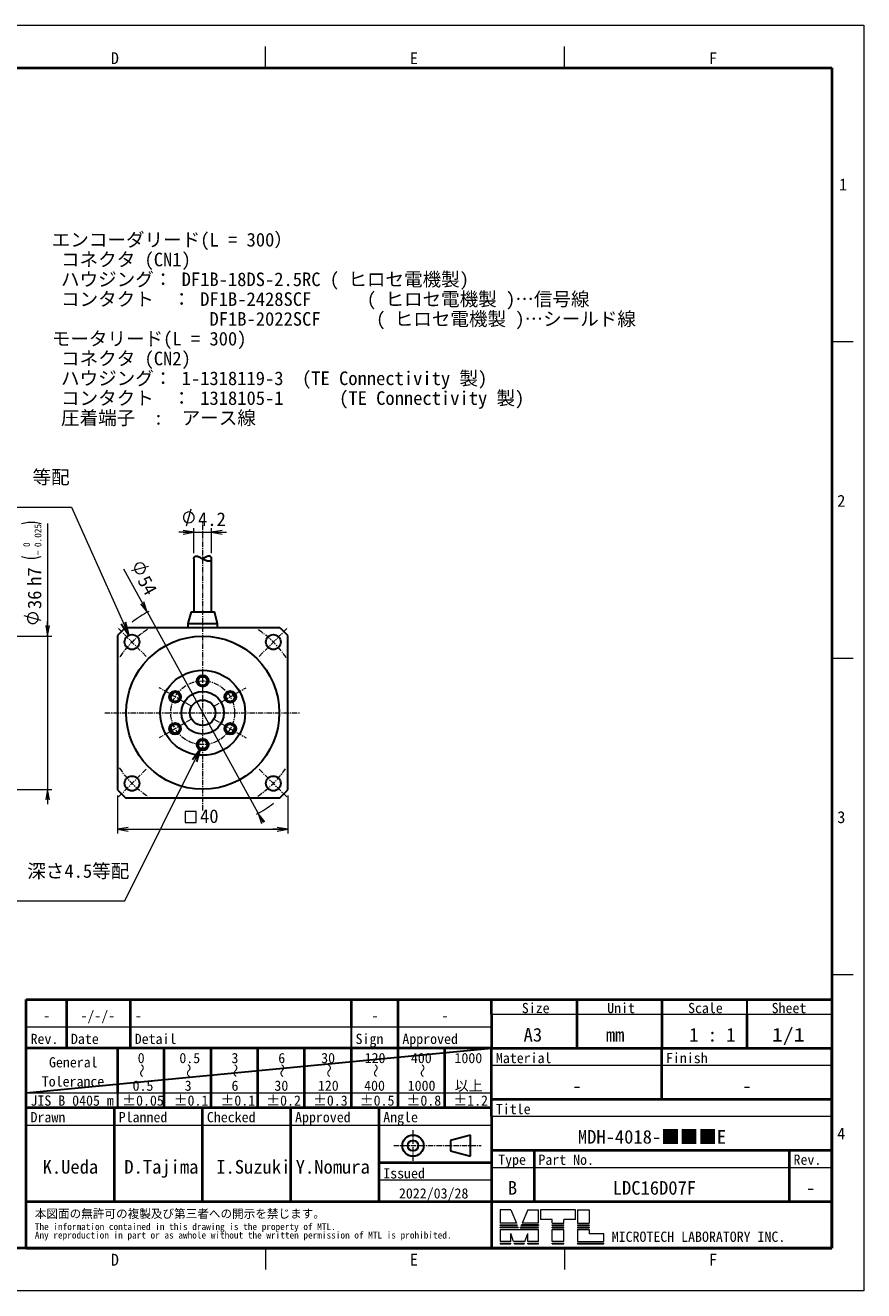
# Model space of a CAD drawing. Header units: millimetres. Extents: x 0 to 422, y 0 to 298.
# Tile 46 of 46: x 225 to 422, y 0 to 298. Entities that reach past the tile are written whole.
import ezdxf

# ---------------------------------------------------------------- set-up
doc = ezdxf.new("R2010")
doc.units = ezdxf.units.MM
doc.linetypes.add('CENTER', pattern=[2, 1.25, -0.25, 0.25, -0.25])
doc.linetypes.add('DOT', pattern=[0.5, 0.25, -0.25])
doc.styles.add('ｍｓ ｐゴシック', font='msgothic.ttc')
doc.dimstyles.get("Standard").update_dxf_attribs({"dimtxt": 0.18, "dimasz": 0.18, "dimexe": 0.18, "dimexo": 0.0625, "dimgap": 0.09, "dimtad": 0, "dimtih": 1, "dimtoh": 1, "dimdec": 4, "dimzin": 0, "dimdsep": 46, "dimcen": 0.09, "dimadec": 0, "dimazin": 0, "dimtfac": 1, "dimtdec": 4, "dimtofl": 0, "dimtmove": 0, "dimatfit": 3, "dimfxl": 1, "dimtolj": 1, "dimtzin": 0, "dimarcsym": 0})

# ---------------------------------------------------------------- blocks, each defined once
blk = doc.blocks.new('*D9')
at = {"color": 7, "linetype": 'Continuous', "lineweight": 9, "transparency": 16777216}
for p, q in [((230.08, 180.34), (230.08, 115.37)), ((228.58, 157.59), (224.58, 158.66)), ((230.08, 153.87), (230.08, 157.37)), ((202.88, 153.87), (231.08, 153.87)), ((202.88, 117.87), (231.08, 117.87)), ((230.08, 117.87), (230.08, 114.37))]:
    blk.add_line(p, q, dxfattribs=at)
for points in [[(228.58, 180.26), (227.04, 180.58), (225.46, 180.58), (223.92, 180.26)], [(223.92, 172.59), (225.46, 172.26), (227.04, 172.26), (228.58, 172.59)]]:
    blk.add_lwpolyline(points, dxfattribs=at)
blk.add_lwpolyline([(226.58, 159.4), (226.25, 159.36), (225.94, 159.23), (225.68, 159.03), (225.47, 158.76), (225.35, 158.45), (225.3, 158.12), (225.35, 157.79), (225.47, 157.49), (225.68, 157.22), (225.94, 157.02), (226.25, 156.89), (226.58, 156.85), (226.91, 156.89), (227.21, 157.02), (227.48, 157.22), (227.68, 157.49), (227.81, 157.79), (227.85, 158.12), (227.81, 158.45), (227.68, 158.76), (227.48, 159.03), (227.21, 159.23), (226.91, 159.36)], close=True, dxfattribs=at)
at = {"color": 7, "linetype": 'Continuous', "lineweight": 20, "transparency": 16777216}
for points in [[(229.64, 156.37, 0), (230.08, 153.87, 0), (230.52, 156.37, 0)], [(230.52, 115.37, 0), (230.08, 117.87, 0), (229.64, 115.37, 0)]]:
    blk.add_polyline3d(points, dxfattribs=at)
at = {"color": 7, "linetype": 'Continuous', "lineweight": 9, "transparency": 16777216, "style": 'ｍｓ ｐゴシック'}
for s, height, width, p in [('0.025', 1.602, 0.999502, (228.58, 174.83)), ('0', 1.6, 0.99968, (225.92, 174.85)), ('−', 1.6, 1.000906, (228.58, 172.89)), ('h7', 3.202, 0.999712, (228.58, 165.72)), ('36', 3.201, 1.000554, (228.58, 160.25))]:
    blk.add_text(s, height=height, rotation=90, dxfattribs=dict(at, width=width)).set_placement(p)
blk = doc.blocks.new('*D19')
at = {"color": 7, "linetype": 'Continuous', "lineweight": 9, "transparency": 16777216}
for p, q in [((247.89, 169.68), (280.79, 110.04)), ((249.79, 169.34), (253.81, 170.33))]:
    blk.add_line(p, q, dxfattribs=at)
blk.add_lwpolyline([(252.42, 168.72), (252.69, 168.92), (252.89, 169.18), (253.03, 169.48), (253.08, 169.81), (253.04, 170.14), (252.92, 170.45), (252.72, 170.72), (252.46, 170.93), (252.16, 171.06), (251.83, 171.11), (251.5, 171.07), (251.19, 170.95), (250.92, 170.75), (250.71, 170.49), (250.58, 170.19), (250.53, 169.86), (250.56, 169.53), (250.69, 169.22), (250.88, 168.95), (251.14, 168.74), (251.45, 168.61), (251.78, 168.56), (252.11, 168.6)], close=True, dxfattribs=at)
at = {"color": 7, "linetype": 'Continuous', "lineweight": 20, "transparency": 16777216}
for points in [[(251.91, 161.49, 0), (253.5, 159.51, 0), (252.68, 161.92, 0)], [(281.18, 110.26, 0), (279.59, 112.23, 0), (280.41, 109.83, 0)]]:
    blk.add_polyline3d(points, dxfattribs=at)
at = {"color": 7, "linetype": 'Continuous', "lineweight": 9, "transparency": 16777216, "style": 'ｍｓ ｐゴシック', "width": 0.99985}
blk.add_text('54', height=3.201, rotation=298.8866, dxfattribs=at).set_placement((251.1, 166.96))
blk = doc.blocks.new('*D20')
at = {"color": 7, "linetype": 'Continuous', "lineweight": 9, "transparency": 16777216}
for p, q in [((246.54, 116.43), (246.54, 107.47)), ((286.54, 116.43), (286.54, 107.47)), ((246.54, 108.47), (250.04, 108.47)), ((246.54, 108.47), (286.54, 108.47)), ((286.54, 108.47), (283.04, 108.47))]:
    blk.add_line(p, q, dxfattribs=at)
at = {"color": 7, "linetype": 'Continuous', "lineweight": 20, "transparency": 16777216}
blk.add_lwpolyline([(262.44, 110.1), (264.99, 110.1), (264.99, 112.65), (262.44, 112.65)], close=True, dxfattribs=at)
for points in [[(249.04, 108.91, 0), (246.54, 108.47, 0), (249.04, 108.03, 0)], [(284.04, 108.03, 0), (286.54, 108.47, 0), (284.04, 108.91, 0)]]:
    blk.add_polyline3d(points, dxfattribs=at)
at = {"color": 7, "linetype": 'Continuous', "lineweight": 9, "transparency": 16777216, "style": 'ｍｓ ｐゴシック', "width": 0.999882}
blk.add_text('40', height=3.201, dxfattribs=at).set_placement((265.92, 109.97))
blk = doc.blocks.new('*D21')
at = {"color": 7, "linetype": 'Continuous', "lineweight": 9, "transparency": 16777216}
for p, q in [((262.74, 179.8), (263.81, 183.8)), ((264.44, 173.36), (264.44, 179.3)), ((268.64, 173.36), (268.64, 179.3)), ((264.44, 178.3), (260.94, 178.3)), ((261.94, 178.3), (271.14, 178.3)), ((268.64, 178.3), (272.14, 178.3))]:
    blk.add_line(p, q, dxfattribs=at)
blk.add_lwpolyline([(264.55, 181.8), (264.51, 182.13), (264.38, 182.44), (264.18, 182.7), (263.91, 182.91), (263.61, 183.03), (263.28, 183.08), (262.95, 183.03), (262.64, 182.91), (262.37, 182.7), (262.17, 182.44), (262.04, 182.13), (262, 181.8), (262.04, 181.47), (262.17, 181.16), (262.37, 180.9), (262.64, 180.7), (262.95, 180.57), (263.28, 180.53), (263.61, 180.57), (263.91, 180.7), (264.18, 180.9), (264.38, 181.16), (264.51, 181.47)], close=True, dxfattribs=at)
at = {"color": 7, "linetype": 'Continuous', "lineweight": 20, "transparency": 16777216}
for points in [[(261.94, 177.86, 0), (264.44, 178.3, 0), (261.94, 178.74, 0)], [(271.14, 178.74, 0), (268.64, 178.3, 0), (271.14, 177.86, 0)]]:
    blk.add_polyline3d(points, dxfattribs=at)
at = {"color": 7, "linetype": 'Continuous', "lineweight": 9, "transparency": 16777216, "style": 'ｍｓ ｐゴシック', "width": 1.000662}
blk.add_text('4.2', height=3.2, dxfattribs=at).set_placement((265.45, 179.8))

msp = doc.modelspace()

# ---------------------------------------------------------------- linework, layer by layer
at = {"color": 5, "linetype": 'Continuous', "lineweight": 9, "true_color": 0x0000ff}
for p, q in [((0, 297.5), (422, 297.5)), ((422, 297.5), (422, 0)), ((422, 0), (0, 0))]:
    msp.add_line(p, q, dxfattribs=at)
at = {"color": 7, "linetype": 'Continuous', "lineweight": 9}
for p, q in [((281.33333, 287.5), (281.33333, 292.5)), ((351.66667, 287.5), (351.66667, 292.5)), ((414.5, 223.125), (419.5, 223.125)), ((210.5825, 184.23635), (235.69614, 184.23635)), ((414.5, 148.75), (419.5, 148.75)), ((208.79377, 91.64293), (248.2665, 91.64293)), ((414.5, 74.375), (419.5, 74.375)), ((334.5, 65), (354.5, 65)), ((354.5, 65), (374.5, 65)), ((374.5, 65), (394.5, 65)), ((394.5, 65), (414.5, 65)), ((225.06, 62), (234.56, 62)), ((234.56, 62), (249.56, 62)), ((249.56, 62), (301.5, 62)), ((301.5, 62), (312.5, 62)), ((312.5, 62), (334.5, 62)), ((334.5, 53), (414.5, 53)), ((225.06, 46.5), (246.5, 46.5)), ((246.5, 46.5), (257.5, 46.5)), ((257.5, 46.5), (268.5, 46.5)), ((268.5, 46.5), (279.5, 46.5)), ((279.5, 46.5), (290.5, 46.5)), ((290.5, 46.5), (301.5, 46.5)), ((301.5, 46.5), (312.5, 46.5)), ((312.5, 46.5), (323.5, 46.5)), ((323.5, 46.5), (334.5, 46.5)), ((225.06, 38.9), (245.795, 38.9)), ((245.795, 38.9), (266.53, 38.9)), ((266.53, 38.9), (287.265, 38.9)), ((287.265, 38.9), (308, 38.9)), ((308, 38.9), (334.5, 38.9)), ((334.5, 41), (414.5, 41)), ((334.5, 29), (344.5, 29)), ((344.5, 29), (404.5, 29)), ((404.5, 29), (414.5, 29)), ((334.5, 26), (308, 26)), ((336.5, 19), (336.5, 15.85)), ((339, 19), (336.5, 19)), ((339, 19), (340.347, 15.85)), ((343, 19), (341.653, 15.85)), ((343, 19), (345.5, 19)), ((345.5, 15.85), (345.5, 19)), ((354.2, 19), (346, 19)), ((346, 19), (346, 16.7)), ((354.2, 16.7), (354.2, 19)), ((354.7, 19), (357.45, 19)), ((354.7, 19), (354.7, 15.85)), ((357.45, 19), (357.45, 15.85)), ((340.347, 15.85), (336.5, 15.85)), ((336.5, 15.5), (340.453, 15.5)), ((336.5, 15.3), (336.5, 15.5)), ((336.5, 15.3), (340.579, 15.3)), ((336.5, 14.75), (336.5, 14.95)), ((336.5, 14.95), (340.684, 14.95)), ((340.579, 15.3), (340.453, 15.5)), ((340.811, 14.75), (340.684, 14.95)), ((341.189, 14.75), (341.316, 14.95)), ((345.5, 14.95), (341.316, 14.95)), ((341.421, 15.3), (341.547, 15.5)), ((345.5, 15.3), (341.421, 15.3)), ((345.5, 15.5), (341.547, 15.5)), ((345.5, 15.85), (341.653, 15.85)), ((345.5, 15.5), (345.5, 15.3)), ((345.5, 14.75), (345.5, 14.95)), ((348.7, 16.7), (346, 16.7)), ((348.7, 15.85), (348.7, 16.7)), ((348.7, 15.85), (351.5, 15.85)), ((348.7, 15.3), (348.7, 15.5)), ((348.7, 15.5), (351.5, 15.5)), ((348.7, 15.3), (351.5, 15.3)), ((348.7, 14.95), (351.5, 14.95)), ((348.7, 14.75), (348.7, 14.95)), ((354.2, 16.7), (351.5, 16.7)), ((351.5, 15.85), (351.5, 16.7)), ((351.5, 15.3), (351.5, 15.5)), ((351.5, 14.75), (351.5, 14.95)), ((354.7, 15.85), (357.45, 15.85)), ((354.7, 15.5), (354.7, 15.3)), ((354.7, 15.5), (357.45, 15.5)), ((354.7, 15.3), (357.45, 15.3)), ((354.7, 14.95), (357.45, 14.95)), ((354.7, 14.95), (354.7, 14.75)), ((357.45, 15.5), (357.45, 15.3)), ((357.45, 14.95), (357.45, 14.75)), ((340.811, 14.75), (336.5, 14.75)), ((336.5, 14.4), (340.916, 14.4)), ((336.5, 14.4), (336.5, 11.55)), ((339.658, 11.55), (339, 13.437)), ((339, 11.55), (339, 13.437)), ((340.916, 14.4), (341, 14.25)), ((341.084, 14.4), (341, 14.25)), ((341.084, 14.4), (345.5, 14.4)), ((341.189, 14.75), (345.5, 14.75)), ((342.342, 11.55), (343, 13.437)), ((343, 11.55), (343, 13.437)), ((345.5, 11.55), (345.5, 14.4)), ((348.7, 14.75), (351.5, 14.75)), ((348.7, 14.4), (351.5, 14.4)), ((348.7, 11.55), (348.7, 14.4)), ((351.5, 11.55), (351.5, 14.4)), ((354.7, 14.75), (357.45, 14.75)), ((354.7, 14.4), (354.7, 11.55)), ((354.7, 14.4), (357.45, 14.4)), ((357.45, 14.4), (357.45, 13.4)), ((360.85, 13.4), (357.45, 13.4)), ((360.85, 11.55), (360.85, 13.4)), ((281.33333, 10), (281.33333, 5)), ((339, 11.55), (336.5, 11.55)), ((336.5, 11.2), (339, 11.2)), ((336.5, 11.2), (336.5, 11)), ((336.5, 11), (339, 11)), ((339, 11), (339, 11.2)), ((342.342, 11.55), (339.658, 11.55)), ((339.85, 11), (339.745, 11.2)), ((339.745, 11.2), (342.255, 11.2)), ((339.85, 11), (342.15, 11)), ((342.15, 11), (342.255, 11.2)), ((345.5, 11.55), (343, 11.55)), ((343, 11.2), (345.5, 11.2)), ((343, 11), (343, 11.2)), ((343, 11), (345.5, 11)), ((345.5, 11), (345.5, 11.2)), ((351.5, 11.55), (348.7, 11.55)), ((348.7, 11.2), (351.5, 11.2)), ((348.7, 11), (348.7, 11.2)), ((348.7, 11), (351.5, 11)), ((351.5, 11), (351.5, 11.2)), ((351.66667, 10), (351.66667, 5)), ((354.7, 11.55), (360.85, 11.55)), ((354.7, 11.2), (360.85, 11.2)), ((354.7, 11.2), (354.7, 11)), ((354.7, 11), (360.85, 11)), ((360.85, 11), (360.85, 11.2))]:
    msp.add_line(p, q, dxfattribs=at)
at = {"color": 7, "linetype": 'Continuous', "lineweight": 40}
for p, q in [((13.5, 287.5), (414.5, 287.5)), ((414.5, 287.5), (414.5, 10)), ((225.06, 62), (225.06, 68.5)), ((225.06, 68.5), (234.56, 68.5)), ((234.56, 62), (234.56, 68.5)), ((234.56, 68.5), (246.515, 68.5)), ((246.515, 68.5), (249.56, 68.5)), ((249.56, 62), (249.56, 68.5)), ((249.56, 68.5), (268.53, 68.5)), ((268.53, 68.5), (301.5, 68.5)), ((301.5, 68.5), (312.5, 68.5)), ((301.5, 62), (301.5, 68.5)), ((312.5, 62), (312.5, 68.5)), ((312.5, 68.5), (334.5, 68.5)), ((334.5, 65), (334.5, 68.5)), ((334.5, 68.5), (354.5, 68.5)), ((354.5, 68.5), (354.5, 65)), ((354.5, 68.5), (374.5, 68.5)), ((374.5, 68.5), (374.5, 65)), ((374.5, 68.5), (394.5, 68.5)), ((394.5, 68.5), (414.5, 68.5)), ((334.5, 65), (334.5, 57)), ((354.5, 65), (354.5, 57)), ((374.5, 65), (374.5, 57)), ((394.5, 65), (394.5, 57)), ((225.06, 57), (225.06, 62)), ((234.56, 57), (234.56, 62)), ((249.56, 57), (249.56, 62)), ((312.5, 57), (312.5, 62)), ((225.06, 46.5), (225.06, 57)), ((246.5, 57), (225.06, 57)), ((246.5, 57), (246.5, 46.5)), ((257.5, 57), (246.5, 57)), ((268.5, 57), (257.5, 57)), ((257.5, 46.5), (257.5, 57)), ((279.5, 57), (268.5, 57)), ((268.5, 46.5), (268.5, 57)), ((290.5, 57), (279.5, 57)), ((279.5, 46.5), (279.5, 57)), ((301.5, 57), (290.5, 57)), ((290.5, 46.5), (290.5, 57)), ((312.5, 57), (301.5, 57)), ((301.5, 46.5), (301.5, 57)), ((323.5, 57), (312.5, 57)), ((312.5, 46.5), (312.5, 57)), ((334.5, 57), (323.5, 57)), ((323.5, 46.5), (323.5, 57)), ((334.5, 57), (414.5, 57)), ((334.5, 53), (334.5, 57)), ((374.5, 45), (374.5, 57)), ((414.5, 53), (414.5, 57)), ((334.5, 46.5), (334.5, 53)), ((414.5, 10), (414.5, 53)), ((225.06, 43), (225.06, 46.5)), ((257.5, 43), (257.5, 46.5)), ((268.5, 43), (268.5, 46.5)), ((279.5, 43), (279.5, 46.5)), ((290.5, 43), (290.5, 46.5)), ((301.5, 43), (301.5, 46.5)), ((312.5, 43), (312.5, 46.5)), ((323.5, 43), (323.5, 46.5)), ((334.5, 45), (334.5, 46.5)), ((334.5, 45), (414.5, 45)), ((334.5, 43), (334.5, 45)), ((225.06, 38.9), (225.06, 43)), ((246.5, 43), (225.06, 43)), ((245.795, 38.9), (245.795, 43)), ((257.5, 43), (246.5, 43)), ((268.5, 43), (257.5, 43)), ((266.53, 38.9), (266.53, 43)), ((279.5, 43), (268.5, 43)), ((290.5, 43), (279.5, 43)), ((287.265, 38.9), (287.265, 43)), ((301.5, 43), (290.5, 43)), ((312.5, 43), (301.5, 43)), ((308, 43), (308, 38.9)), ((323.5, 43), (312.5, 43)), ((334.5, 43), (323.5, 43)), ((334.5, 41), (334.5, 43)), ((225.06, 21), (225.06, 38.9)), ((245.795, 21), (245.795, 38.9)), ((266.53, 21), (266.53, 38.9)), ((287.265, 21), (287.265, 38.9)), ((308, 38.9), (308, 21)), ((334.5, 41), (334.5, 38.9)), ((334.5, 38.9), (334.5, 33)), ((334.5, 33), (344.5, 33)), ((334.5, 33), (334.5, 30.1)), ((344.5, 33), (344.5, 21)), ((344.5, 33), (404.5, 33)), ((404.5, 33), (404.5, 21)), ((404.5, 33), (414.5, 33)), ((308, 30.1), (334.5, 30.1)), ((334.5, 30.1), (334.5, 29)), ((334.5, 29), (334.5, 26)), ((334.5, 26), (334.5, 21)), ((225.06, 21), (245.795, 21)), ((225.06, 14.5), (225.06, 21)), ((245.795, 21), (266.53, 21)), ((266.53, 21), (287.265, 21)), ((287.265, 21), (308, 21)), ((308, 21), (334.5, 21)), ((334.5, 21), (334.5, 10)), ((334.5, 21), (344.5, 21)), ((344.5, 21), (404.5, 21)), ((404.5, 21), (414.5, 21)), ((225.06, 10), (225.06, 14.5)), ((414.5, 10), (13.5, 10)), ((225.06, 10), (334.5, 10)), ((334.5, 10), (414.5, 10))]:
    msp.add_line(p, q, dxfattribs=at)
at = {"color": 1, "linetype": 'CENTER', "lineweight": 9, "true_color": 0xff0000}
for p, q in [((266.54194, 112.87275), (266.54194, 180.57275)), ((253.28369, 149.131), (246.56617, 155.84852)), ((279.80019, 149.131), (286.51771, 155.84852)), ((263.77066, 137.47275), (256.32284, 141.77275)), ((269.31322, 137.47275), (276.76104, 141.77275)), ((243.54194, 135.87275), (289.54194, 135.87275)), ((263.77066, 134.27275), (256.32284, 129.97275)), ((269.31322, 134.27275), (276.76104, 129.97275)), ((253.28369, 122.6145), (246.56617, 115.89698)), ((279.80019, 122.6145), (286.51771, 115.89698))]:
    msp.add_line(p, q, dxfattribs=at)
at = {"color": 7, "linetype": 'Continuous', "lineweight": 30}
for p, q in [((264.44194, 172.06155), (264.44194, 159.57275)), ((268.64194, 159.57275), (268.64194, 172.06136)), ((263.79194, 159.57275), (263.04194, 156.87275)), ((263.79194, 159.57275), (266.54194, 159.57275)), ((266.54194, 159.57275), (269.29194, 159.57275)), ((270.04194, 156.87275), (269.29194, 159.57275)), ((284.6803, 155.87275), (248.40358, 155.87275)), ((263.04194, 156.87275), (266.54194, 156.87275)), ((263.04194, 156.87275), (263.04194, 155.87275)), ((266.54194, 156.87275), (270.04194, 156.87275)), ((270.04194, 155.87275), (270.04194, 156.87275)), ((246.54194, 154.01111), (246.54194, 117.73439)), ((286.54194, 117.73439), (286.54194, 154.01111)), ((248.40358, 115.87275), (284.6803, 115.87275)), ((394.5, 68.5), (394.5, 65)), ((301.5, 57), (301.5, 62)), ((225.06, 46.5), (334.5, 57)), ((246.5, 46.5), (246.5, 43)), ((329.5, 36.6), (324.83494, 35.35)), ((329.5, 31.6), (329.5, 36.6)), ((324.83494, 35.35), (324.83494, 32.85)), ((324.83494, 32.85), (329.5, 31.6))]:
    msp.add_line(p, q, dxfattribs=at)
at = {"color": 7, "linetype": 'DOT', "lineweight": 30}
msp.add_line((414.5, 68.5), (414.5, 57), dxfattribs=at)
at = {"color": 7, "linetype": 'CENTER', "lineweight": 9}
for p, q in [((316, 37.75), (316, 30.45)), ((311.5, 34.1), (332, 34.1))]:
    msp.add_line(p, q, dxfattribs=at)
at = {"color": 7, "linetype": 'Continuous', "lineweight": 30}
for points in [[(264.44194, 172.06153), (264.44197, 172.0678), (264.44253, 172.08772), (264.44377, 172.10777), (264.44568, 172.12792), (264.44827, 172.14818), (264.45152, 172.16851), (264.45544, 172.1889), (264.46003, 172.20933), (264.4657, 172.23128), (264.47213, 172.25323), (264.47932, 172.27516), (264.48729, 172.29703), (264.49602, 172.31882), (264.50471, 172.33873), (264.51406, 172.35852), (264.52406, 172.37818), (264.53472, 172.39766), (264.54605, 172.41696), (264.55806, 172.43604), (264.57074, 172.45486), (264.58411, 172.4734), (264.59531, 172.488), (264.60696, 172.50238), (264.61906, 172.51652), (264.63162, 172.53039), (264.64464, 172.54397), (264.65645, 172.55563), (264.66862, 172.56704), (264.68115, 172.57818), (264.69406, 172.58903), (264.70734, 172.59957), (264.721, 172.60979), (264.73359, 172.61868), (264.74648, 172.62727), (264.75969, 172.63556), (264.7732, 172.64353), (264.78425, 172.64966), (264.79549, 172.65558), (264.80693, 172.66126), (264.81858, 172.66671), (264.83043, 172.67191), (264.84248, 172.67686), (264.85473, 172.68155), (264.86718, 172.68597), (264.87983, 172.69012), (264.89268, 172.69398), (264.90415, 172.69714), (264.91578, 172.70008), (264.92755, 172.70278), (264.93948, 172.70524), (264.95154, 172.70747), (264.96375, 172.70945), (264.97543, 172.7111), (264.98724, 172.71252), (264.99917, 172.71372), (265.01122, 172.71469), (265.02339, 172.71543), (265.03566, 172.71594), (265.04805, 172.71622), (265.06055, 172.71627), (265.07315, 172.71609), (265.08586, 172.71568), (265.09866, 172.71504), (265.11155, 172.71417), (265.12454, 172.71307), (265.13762, 172.71174), (265.15078, 172.71019), (265.16403, 172.70842), (265.17735, 172.70643), (265.19075, 172.70422), (265.20542, 172.70157), (265.22018, 172.69867), (265.23502, 172.69553), (265.24994, 172.69214), (265.26492, 172.68852), (265.27997, 172.68467), (265.29687, 172.6801), (265.31384, 172.67526), (265.33088, 172.67015), (265.348, 172.66478), (265.36517, 172.65916), (265.3824, 172.6533), (265.40315, 172.64597), (265.42397, 172.63831), (265.44487, 172.63034), (265.46583, 172.62208), (265.48686, 172.61354), (265.50793, 172.60474), (265.52907, 172.59568), (265.55026, 172.58638), (265.5715, 172.57684), (265.59279, 172.5671), (265.6214, 172.5537), (265.6501, 172.53997), (265.67887, 172.52591), (265.70772, 172.51156), (265.73667, 172.49693), (265.7657, 172.48204), (265.7948, 172.46693), (265.82398, 172.4516), (265.85321, 172.43608), (265.88251, 172.4204), (265.91776, 172.40139), (265.9531, 172.38217), (265.98855, 172.36279), (266.02409, 172.34327), (266.05973, 172.32363), (266.09545, 172.3039), (266.13128, 172.2841), (266.16721, 172.26424), (266.20324, 172.24435), (266.23935, 172.22445), (266.27813, 172.20315), (266.31702, 172.18188), (266.35602, 172.16066), (266.39512, 172.13951), (266.43431, 172.11845), (266.47216, 172.09827), (266.51011, 172.07821), (266.54815, 172.05829), (266.58626, 172.03853), (266.62444, 172.01894), (266.65631, 172.00277), (266.68823, 171.98673), (266.7202, 171.97084), (266.75221, 171.95512), (266.78425, 171.93957), (266.81631, 171.9242), (266.8484, 171.90903), (266.88052, 171.89405), (266.91266, 171.87929), (266.9448, 171.86474), (266.97695, 171.85043), (267.00908, 171.83636), (267.03889, 171.82354), (267.0687, 171.81093), (267.09849, 171.79855), (267.12826, 171.78642), (267.15799, 171.77454), (267.18767, 171.76292), (267.21729, 171.75156), (267.24344, 171.74176), (267.26954, 171.73217), (267.29559, 171.72281), (267.32158, 171.71368), (267.34749, 171.70479), (267.37334, 171.69614), (267.39911, 171.68774), (267.42479, 171.67959), (267.45038, 171.67171), (267.47587, 171.66409), (267.50125, 171.65675), (267.52652, 171.64968), (267.55167, 171.64288), (267.5767, 171.63638), (267.60158, 171.63017), (267.62354, 171.62491), (267.6454, 171.61988), (267.66713, 171.61509), (267.68873, 171.61054), (267.71019, 171.60624), (267.7315, 171.60219), (267.75138, 171.59862), (267.77112, 171.59527), (267.79073, 171.59215), (267.81019, 171.58925), (267.82951, 171.58658), (267.84866, 171.58415), (267.86766, 171.58194), (267.88649, 171.57997), (267.90516, 171.57824), (267.92366, 171.57674), (267.94198, 171.57548), (267.96011, 171.57446), (267.97806, 171.57367), (267.99582, 171.57313), (268.01339, 171.57282), (268.02686, 171.57275)], [(268.64194, 172.06153), (268.6416, 172.08118), (268.6406, 172.10097), (268.63894, 172.12088), (268.63662, 172.14089), (268.63364, 172.16097), (268.63001, 172.18112), (268.62572, 172.20132), (268.62079, 172.22155), (268.6152, 172.24178), (268.60897, 172.262), (268.60208, 172.2822), (268.59454, 172.30234), (268.58635, 172.32241), (268.5775, 172.34238), (268.56799, 172.36223), (268.559, 172.37973), (268.54948, 172.3971), (268.53943, 172.41432), (268.52884, 172.43136), (268.51772, 172.4482), (268.50606, 172.46483), (268.49555, 172.47898), (268.48464, 172.49294), (268.4733, 172.50669), (268.46155, 172.5202), (268.44937, 172.53347), (268.43676, 172.54647), (268.42371, 172.55918), (268.41023, 172.57158), (268.39913, 172.58126), (268.38773, 172.59072), (268.37605, 172.59995), (268.36407, 172.60892), (268.35181, 172.61763), (268.34089, 172.62499), (268.32975, 172.63213), (268.31838, 172.63905), (268.30678, 172.64573), (268.29496, 172.65216), (268.28292, 172.65834), (268.27198, 172.66362), (268.26086, 172.6687), (268.24957, 172.67354), (268.23809, 172.67816), (268.22643, 172.68254), (268.21459, 172.68668), (268.20258, 172.69058), (268.19038, 172.69422), (268.17801, 172.69759), (268.16547, 172.70071), (268.15275, 172.70355), (268.13987, 172.70611), (268.12681, 172.7084), (268.11359, 172.7104), (268.10022, 172.71211), (268.08821, 172.71339), (268.07607, 172.71444), (268.06382, 172.71525), (268.05144, 172.71583), (268.03896, 172.71617), (268.02637, 172.71628), (268.01445, 172.71617), (268.00244, 172.71585), (267.99034, 172.71532), (267.97815, 172.71459), (267.96588, 172.71365), (267.95353, 172.71251), (267.93861, 172.71087), (267.92358, 172.70894), (267.90844, 172.70673), (267.89321, 172.70424), (267.87788, 172.70147), (267.86247, 172.69842), (267.84697, 172.69511), (267.83138, 172.69154), (267.81573, 172.68771), (267.8, 172.68364), (267.78302, 172.67898), (267.76596, 172.67406), (267.74883, 172.66886), (267.73164, 172.66341), (267.71439, 172.65771), (267.69494, 172.65102), (267.67541, 172.64404), (267.65582, 172.63677), (267.63616, 172.62924), (267.61644, 172.62144), (267.59668, 172.6134), (267.5729, 172.60345), (267.54905, 172.59317), (267.52512, 172.58259), (267.50114, 172.57172), (267.47709, 172.56059), (267.453, 172.5492), (267.42885, 172.53758), (267.40464, 172.52573), (267.38038, 172.51368), (267.35606, 172.50143), (267.32345, 172.48476), (267.29075, 172.4678), (267.25795, 172.45057), (267.22507, 172.4331), (267.18775, 172.41308), (267.15031, 172.39281), (267.11276, 172.37233), (267.07509, 172.35169), (267.03733, 172.3309), (266.99946, 172.31), (266.96148, 172.28901), (266.92338, 172.26795), (266.88518, 172.24685), (266.84687, 172.22574), (266.80846, 172.20464), (266.76994, 172.18356), (266.73131, 172.16253), (266.69258, 172.14156), (266.65376, 172.12069), (266.61898, 172.10214), (266.58413, 172.08367), (266.5492, 172.06533), (266.54194, 172.06153)]]:
    msp.add_lwpolyline(points, dxfattribs=at)
at = {"color": 7, "linetype": 'Continuous', "lineweight": 9}
for points in [[(235.69614, 184.23635, 0), (249.20918, 154.08669, 0)], [(248.26651, 91.64292, 0), (266.06306, 127.4103, 0)]]:
    msp.add_polyline3d(points, dxfattribs=at)
at = {"color": 7, "linetype": 'Continuous', "lineweight": 30}
for points in [[(247.39975, 156.75502, 0), (249.20918, 154.08669, 0), (248.42149, 157.21297, 0)], [(265.14992, 124.31834, 0), (266.06306, 127.4103, 0), (264.14748, 124.81712, 0)]]:
    msp.add_polyline3d(points, dxfattribs=at)
for centre, radius in [((249.92493, 152.48976), 1.75), ((266.54194, 135.87275), 18), ((283.15895, 152.48976), 1.75), ((266.54194, 135.87275), 10), ((266.54194, 143.37275), 1.375), ((266.54194, 143.37275), 1.075), ((260.04675, 139.62275), 1.375), ((260.04675, 139.62275), 1.075), ((266.54194, 135.87275), 5), ((273.03713, 139.62275), 1.375), ((273.03713, 139.62275), 1.075), ((266.54194, 135.87275), 3), ((260.04675, 132.12275), 1.375), ((260.04675, 132.12275), 1.075), ((273.03713, 132.12275), 1.375), ((273.03713, 132.12275), 1.075), ((266.54194, 128.37275), 1.375), ((266.54194, 128.37275), 1.075), ((249.92493, 119.25574), 1.75), ((283.15895, 119.25574), 1.75), ((316, 34.1), 2.5), ((316, 34.1), 1.25)]:
    msp.add_circle(centre, radius, dxfattribs=at)
at = {"color": 1, "linetype": 'CENTER', "lineweight": 9, "true_color": 0xff0000}
msp.add_circle((266.54194, 135.87275), 7.5, dxfattribs=at)
at = {"color": 7, "linetype": 'Continuous', "lineweight": 9}
for centre in [(266.54194, 143.37275), (260.04675, 139.62275), (273.03713, 139.62275), (260.04675, 132.12275), (273.03713, 132.12275), (266.54194, 128.37275)]:
    msp.add_circle(centre, 1.3, dxfattribs=at)
at = {"color": 7, "linetype": 'Continuous', "lineweight": 30}
for centre, radius, start, end in [((268.12606, 172.07931), 0.51618, 258.9203044, 358.0258336), ((266.54194, 135.87275), 27, 132.2054464, 137.7945536), ((266.54194, 135.87275), 27, 42.2054464, 47.7945536), ((266.54194, 135.87275), 8.3525, 85.2579086, 94.7420914), ((266.54194, 135.87275), 8.36385, 85.3700505, 94.6299495), ((266.54194, 135.87275), 8.44576, 86.3203413, 93.6796587), ((265.92921, 142.59488), 1.64, 81.5306637, 83.7905595), ((266.54194, 135.87275), 8.44576, 146.3203413, 153.6796587), ((266.54194, 135.87275), 8.36385, 145.3700505, 154.6299495), ((266.54194, 135.87275), 8.3525, 145.2579086, 154.7420914), ((266.54194, 135.87275), 8.3525, 25.2579086, 34.7420914), ((266.54194, 135.87275), 8.36385, 25.3700505, 34.6299495), ((272.05711, 139.76445), 1.64, 21.5306637, 23.7905595), ((266.54194, 135.87275), 8.44576, 26.3203413, 33.6796587), ((260.41404, 138.70318), 1.64, 141.5306637, 143.7905595), ((266.54194, 135.87275), 8.44576, 206.3203413, 213.6796587), ((266.54194, 135.87275), 8.36385, 205.3700505, 214.6299495), ((266.54194, 135.87275), 8.3525, 205.2579086, 214.7420914), ((261.02676, 131.98105), 1.64, 201.5306637, 203.7905595), ((266.54194, 135.87275), 8.3525, 325.2579086, 334.7420914), ((266.54194, 135.87275), 8.36385, 325.3700505, 334.6299495), ((266.54194, 135.87275), 8.44576, 326.3203413, 333.6796587), ((272.66984, 133.04232), 1.64, 321.5306637, 323.7905595), ((266.54194, 135.87275), 8.3525, 265.2579086, 274.7420914), ((266.54194, 135.87275), 8.36385, 265.3700505, 274.6299495), ((266.54194, 135.87275), 8.44576, 266.3203413, 273.6796587), ((267.15467, 129.15062), 1.64, 261.5306637, 263.7905595), ((266.54194, 135.87275), 27, 222.2054464, 227.7945536), ((266.54194, 135.87275), 27, 312.2054464, 317.7945536)]:
    msp.add_arc(centre, radius, start, end, dxfattribs=at)
at = {"color": 7, "linetype": 'Continuous', "lineweight": 9}
for start, end in [(118.0043639, 128.0043639), (298.0043639, 308.0043639)]:
    msp.add_arc((266.54194, 135.87275), 27, start, end, dxfattribs=at)
at = {"color": 1, "linetype": 'CENTER', "lineweight": 9, "true_color": 0xff0000}
for start, end in [(123.4179517, 146.5820483), (33.4179517, 56.5820483), (213.4179517, 236.5820483), (303.4179517, 326.5820483)]:
    msp.add_arc((266.54194, 135.87275), 23.5, start, end, dxfattribs=at)

# ---------------------------------------------------------------- texts
at = {"color": 7, "linetype": 'Continuous', "lineweight": 9, "style": 'ｍｓ ｐゴシック'}
for s, height, width, p in [('D', 2.8017, 1.000294, (244.94345, 288.37101)), ('E', 2.8017, 1.000018, (315.27689, 288.37101)), ('F', 2.8017, 1.000018, (385.61031, 288.37101)), ('1', 2.80272, 0.999482, (416.1864, 258.68259)), ('エンコーダリード(L = 300）', 3.2021714, 0.999733, (231.03694, 245.49287)), (' コネクタ (CN1)', 3.1993148, 1.000583, (231.0385, 240.84016)), (' ハウジング： DF1B-18DS-2.5RC ( ヒロセ電機製)', 3.2009334, 1.000067, (231.0385, 236.18323)), (' コンタクト\u3000： DF1B-2428SCF      ( ヒロセ電機製 )…信号線', 3.2022514, 0.999621, (231.0385, 231.52891)), ('\u3000 \u3000\u3000\u3000\u3000\u3000\u3000\u3000DF1B-2022SCF      ( ヒロセ電機製 )…シールド線', 3.2022514, 0.999557, (231.0385, 226.87436)), ('モータリード(L = 300)', 3.2003356, 1.000351, (231.03796, 222.2221)), (' コネクタ (CN2)', 3.1993148, 1.000583, (231.0385, 217.56743)), (' ハウジング： 1-1318119-3  (TE Connectivity 製)', 3.2010246, 1.000027, (231.0385, 212.9104)), (' コンタクト\u3000： 1318105-1      (TE Connectivity 製)', 3.2014942, 0.99986, (231.0385, 208.25593)), (' 圧着端子\u3000:  アース線', 3.2020894, 0.999722, (231.0385, 203.60183)), (' 等配', 3.202798, 0.999568, (224.35068, 189.67203)), ('2', 2.79987, 1.000988, (415.7776, 184.30854)), ('3', 2.8009, 1.000622, (415.7776, 109.93251)), (' 深さ4.5等配', 3.202089, 0.999825, (223.10287, 97.07944)), ('-/-/-', 2.402069, 0.999649, (237.79123, 63.42854)), ('Size', 2.400768, 0.999455, (341.59603, 65.24923)), ('Unit', 2.402333, 0.999434, (361.67102, 65.24922)), ('Scale', 2.4, 1.000043, (380.68917, 65.25)), ('Sheet', 2.400768, 0.999942, (400.34141, 65.24923)), ('-', 2.3976, 1.002125, (229.03207, 63.43209)), ('-', 2.3976, 1.002125, (250.55933, 63.43209)), ('-', 2.3976, 1.002125, (306.22208, 63.43209)), ('-', 2.3976, 1.002125, (322.72208, 63.43209)), ('Rev.', 2.401546, 0.999412, (226.06075, 57.99923)), ('Date', 2.402333, 0.999481, (235.55891, 57.99922)), ('Detail', 2.402333, 0.99947, (250.5589, 57.99922)), ('Sign', 2.400366, 0.999885, (302.50055, 57.99963)), ('Approved', 2.400366, 1.000571, (313.50007, 57.99963)), ('A3', 3.201025, 1.000206, (342.00921, 58.5717)), ('mm', 3.198654, 1.000375, (361.3553, 58.5729)), ('1 : 1', 3.220263, 0.99426, (380.96466, 58.55455)), ('1/1', 3.20276, 1.183905, (400.38349, 58.5714)), ('General', 2.400768, 1.000267, (230.39329, 52.49923)), ('0', 2.40077, 0.99968, (251.25033, 53.50086)), ('0.5', 2.402403, 0.999615, (261.05024, 53.49922)), ('3', 2.40077, 1.000622, (273.30406, 53.49923)), ('6', 2.40077, 1.001764, (284.31669, 53.49923)), ('30', 2.402403, 0.99941, (294.40414, 53.49922)), ('120', 2.400768, 0.999818, (304.6282, 53.50086)), ('400', 2.400768, 0.999942, (315.50485, 53.50086)), ('1000', 2.400768, 0.999882, (325.75546, 53.50086)), ('Material', 2.402333, 0.999461, (335.50055, 53.49922)), ('Finish', 2.402333, 0.999301, (375.49905, 53.49922)), ('Tolerance', 2.401546, 0.999764, (228.69533, 48)), ('0.5', 2.402403, 0.999615, (250.05026, 46.99922)), ('3', 2.40077, 1.000622, (262.30405, 46.99923)), ('6', 2.40077, 1.001764, (273.31668, 46.99923)), ('30', 2.402403, 0.99941, (283.40416, 46.99922)), ('120', 2.400768, 0.999818, (293.62819, 47.00086)), ('400', 2.400768, 0.999942, (304.50484, 47.00086)), ('1000', 2.400768, 0.999882, (314.75545, 47.00086)), ('以上', 2.399912, 1.000312, (325.82352, 47.0001)), ('-', 3.1968, 1.002125, (353.46278, 46.57612)), ('-', 3.1968, 1.002125, (393.46277, 46.57612)), ('JIS B 0405 m', 2.4151969, 0.994031, (226.04316, 43.48636)), ('±0.05', 2.402403, 0.999483, (247.60248, 43.49922)), ('±0.1', 2.400768, 1.000278, (259.71381, 43.50086)), ('±0.1', 2.400768, 1.000278, (270.71379, 43.50086)), ('±0.2', 2.400768, 1.000191, (281.47521, 43.50086)), ('±0.3', 2.402403, 0.99951, (292.47518, 43.49922)), ('±0.5', 2.402403, 0.99951, (303.47519, 43.49922)), ('±0.8', 2.402403, 0.999401, (314.46843, 43.49922)), ('±1.2', 2.401546, 0.999867, (325.47521, 43.50008)), ('Drawn', 2.402333, 0.999492, (226.05891, 39.59922)), ('Planned', 2.402333, 0.999538, (246.79467, 39.59922)), ('Checked', 2.4, 1.000516, (267.5288, 39.6)), ('Approved', 2.400366, 1.000571, (288.26507, 39.59963)), ('Angle', 2.400366, 1.000168, (309.00008, 39.59963)), ('Title', 2.402333, 0.999134, (335.49945, 41.49922)), ('MDH-4018-■■■E', 3.2013922, 0.999934, (354.77347, 34.57363)), ('4', 2.79987, 0.999542, (415.77863, 35.55854)), ('K.Ueda', 3.203111, 0.999574, (228.89183, 27.52169)), ('D.Tajima', 3.202217, 0.999588, (248.11565, 27.52257)), ('I.Suzuki', 3.201025, 0.999964, (269.73427, 27.5217)), ('Y.Nomura', 3.203111, 0.999495, (288.42457, 27.52169)), ('Type', 2.401663, 0.999669, (336.02898, 29.59988)), ('Part No.', 2.415348, 0.994383, (345.49961, 29.58636)), ('Rev.', 2.401546, 0.999412, (405.50074, 29.59923)), ('Issued', 2.402333, 0.999562, (309.00025, 26.39922)), ('2022/03/28', 2.402069, 0.999515, (312.69278, 21.67855)), ('B', 3.20195, 1.000254, (338.31659, 22.57284)), ('LDC16D07F', 3.203204, 0.999259, (362.98057, 22.57169)), ('-', 3.1968, 1.002125, (408.46276, 22.57612)), ('本図面の無許可の複製及び第三者への開示を禁じます。', 2, 1.000371, (227.06032, 17.09136)), ('The information contained in this drawing is the property of MTL.', 1.600244, 1.000304, (227.05961, 14.26339)), ('Any reproduction in part or as awhole without the written permission of MTL is prohibited.', 1.600244, 1.000341, (227.06006, 12.26339)), ('MICROTECH LABORATORY INC.', 2.4136365, 0.994555, (362.73698, 11.47727)), ('D', 2.8017, 1.000294, (244.94345, 5.871)), ('E', 2.8017, 1.000018, (315.27689, 5.871)), ('F', 2.8017, 1.000018, (385.61031, 5.871))]:
    msp.add_text(s, height=height, dxfattribs=dict(at, width=width)).set_placement(p)
at = {"color": 7, "linetype": 'Continuous', "lineweight": 9, "style": 'ｍｓ ｐゴシック', "width": 0.9994}
for p in [(253.49993, 50.10917), (264.49991, 50.10917), (275.49992, 50.10917), (286.49993, 50.10917), (297.49993, 50.10917), (308.49991, 50.10917), (319.49992, 50.10917)]:
    msp.add_text('～', height=2.40163, rotation=90, dxfattribs=at).set_placement(p)

# ---------------------------------------------------------------- dimensions: what is measured, and where the dimension line sits
for picture in ['*D21', '*D9', '*D20']:
    dim = msp.add_linear_dim(base=(0, 0), p1=(0, 0), p2=(0, 0), dimstyle='Standard')
    dim.commit()
    dim.dimension.update_dxf_attribs({"geometry": picture, "text_midpoint": (0, 0)})
dim = msp.add_diameter_dim_2p(p1=(0, 0), p2=(0, 0), dimstyle='Standard')
dim.commit()
dim.dimension.update_dxf_attribs({"geometry": '*D19', "text_midpoint": (0, 0)})

doc.saveas('drawing.dxf')
